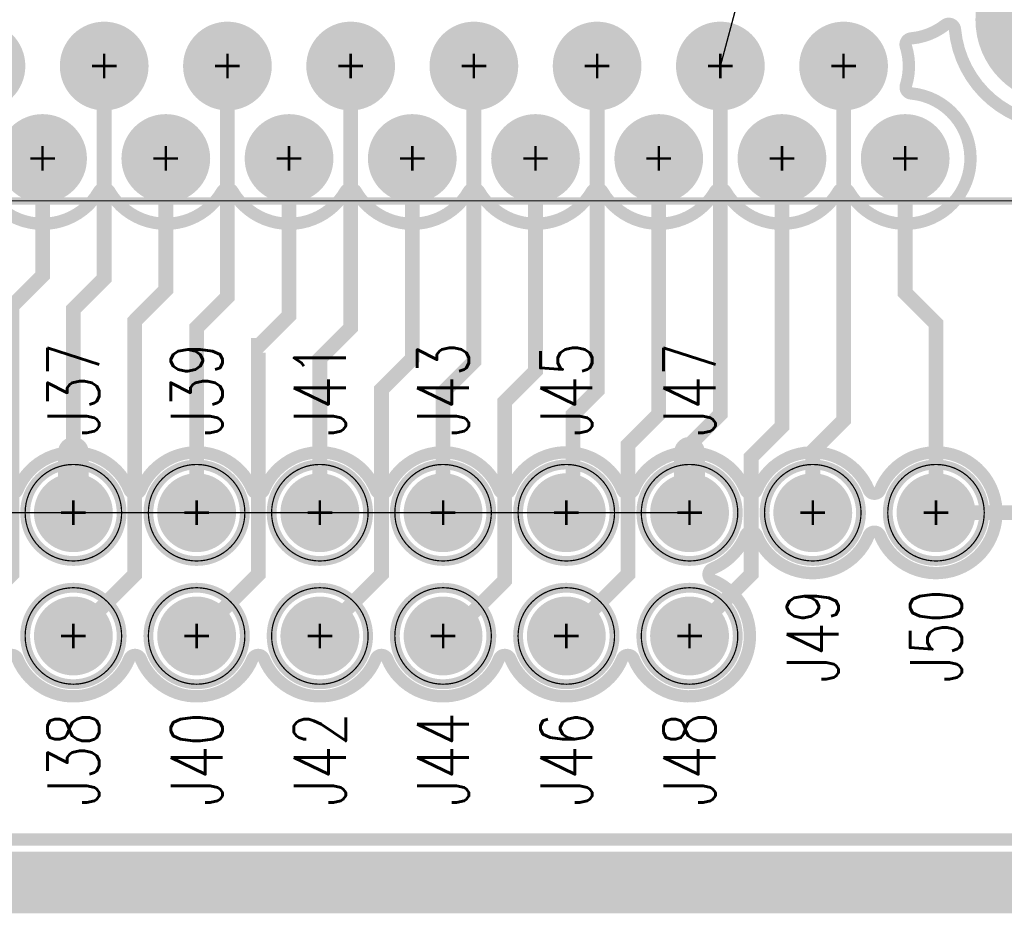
# Model space of a CAD drawing. Extents: x -3.7 to 14.2, y -4.6 to 2.9.
# Tile 7 of 10: x 2.256 to 3.055, y -0.725 to 0. Entities that reach past the tile are written whole.
import ezdxf
from ezdxf.enums import TextEntityAlignment as Align

# ---------------------------------------------------------------- set-up
doc = ezdxf.new("R2010")
doc.units = 0
for name, pattern in [('SIG_16', [2, 1, 1]), ('SIG_17', [2, 1, 1]), ('SIG_24', [2, 1, 1]), ('SIG_35', [2, 1, 1]), ('SIG_37', [2, 1, 1]), ('SIG_46', [2, 1, 1]), ('SIG_50', [2, 1, 1]), ('SIG_56', [2, 1, 1]), ('SIG_57', [2, 1, 1]), ('SIG_58', [2, 1, 1]), ('SIG_64', [2, 1, 1]), ('SIG_65', [2, 1, 1]), ('SIG_66', [2, 1, 1]), ('SIG_84', [2, 1, 1])]:
    doc.linetypes.add(name, pattern=pattern)
for name, color, linetype in [('2D_LINE_125', 3, 'CONTINUOUS'), ('2D_LINE_126', 6, 'CONTINUOUS'), ('BOARD_OUTLINE_00', 254, 'CONTINUOUS'), ('DRIL_PLTE_THRU_01', 16, 'CONTINUOUS'), ('DRIL_PLTE_THRU_02', 176, 'CONTINUOUS'), ('DRIL_SYMBOL', 254, 'CONTINUOUS'), ('LINK_00', 254, 'CONTINUOUS'), ('PADS_BOT', 5, 'CONTINUOUS'), ('PADS_INNER', 1, 'CONTINUOUS'), ('PADS_TOP', 1, 'CONTINUOUS'), ('PADS_XR_131', 3, 'CONTINUOUS'), ('PADS_XR_132', 6, 'CONTINUOUS'), ('PART_NAME_123', 255, 'CONTINUOUS'), ('PART_NAME_129', 2, 'CONTINUOUS'), ('PART_TOP_2DLINE_123', 255, 'CONTINUOUS'), ('PART_TOP_2DLINE_129', 2, 'CONTINUOUS'), ('POUR_OUTLINE_02', 5, 'CONTINUOUS'), ('POUR_PADTHERM_02', 5, 'CONTINUOUS'), ('POUR_VOID_02', 5, 'CONTINUOUS'), ('TRACE_01', 1, 'CONTINUOUS')]:
    doc.layers.add(name, color=color, linetype=linetype)
doc.styles.add('W0$001', font='simplex', dxfattribs={"width": 0.75})
doc.styles.add('W0$006', font='simplex', dxfattribs={"width": 0.75})

# ---------------------------------------------------------------- blocks, each defined once
blk = doc.blocks.new('BOARD_4')
at = {"layer": 'BOARD_OUTLINE_00', "const_width": 0.01}
blk.add_lwpolyline([(0.175, -0.45), (5.075, -0.45), (5.075, -1.85), (0.175, -1.85)], close=True, dxfattribs=at)
blk = doc.blocks.new('DRAWING_5')
at = {"layer": '2D_LINE_125', "const_width": 0.05}
blk.add_lwpolyline([(0.175, -0.45), (5.075, -0.45), (5.075, -1.85), (0.175, -1.85)], close=True, dxfattribs=at)
blk = doc.blocks.new('DRAWING_6')
at = {"layer": '2D_LINE_126', "const_width": 0.05}
blk.add_lwpolyline([(0.175, -0.45), (5.075, -0.45), (5.075, -1.85), (0.175, -1.85)], close=True, dxfattribs=at)
blk = doc.blocks.new('POUR_VOID_15')
at = {"layer": 'POUR_VOID_02', "const_width": 0.01}
blk.add_lwpolyline([(3.88376, 0.22827, -5.128606), (3.86537, 0.16711, 0.590658), (3.85734, 0.17061, -0.142063), (3.82986, 0.15982, 0.478289), (3.82555, 0.15334, -0.153042), (3.8256, 0.12164, 0.476887), (3.82991, 0.11517, -1.635553), (3.77931, 0.03554, 0.572118), (3.77069, 0.03554, -0.572119), (3.67931, 0.03554, 0.572118), (3.67069, 0.03554, -0.572119), (3.57931, 0.03554, 0.572118), (3.57069, 0.03554, -0.572119), (3.47931, 0.03554, 0.572118), (3.47069, 0.03554, -0.572119), (3.37931, 0.03554, 0.572118), (3.37069, 0.03554, -0.572119), (3.27931, 0.03554, 0.572118), (3.27069, 0.03554, -0.572119), (3.17931, 0.03554, 0.572118), (3.17069, 0.03554, -0.572119), (3.07931, 0.03554, 0.572118)], format="xyb", dxfattribs=at)
blk = doc.blocks.new('POUR_VOID_14')
at = {"layer": 'POUR_VOID_02', "const_width": 0.01}
blk.add_lwpolyline([(3.09537, -0.20649, 0.67207), (3.10463, -0.20649, -0.672072), (3.19537, -0.20649, 0.67207), (3.20463, -0.20649, -0.672072), (3.29537, -0.20649, 0.67207), (3.30463, -0.20649, -0.672072), (3.39537, -0.20649, 0.67207), (3.40463, -0.20649, -0.672072), (3.49537, -0.20649, 0.67207), (3.50463, -0.20649, -0.672072), (3.59537, -0.20649, 0.67207), (3.60463, -0.20649, -0.672072), (3.69537, -0.20649, 0.67207), (3.70463, -0.20649, -0.672072), (3.79537, -0.20649, 0.67207), (3.80463, -0.20649, -5.098893), (3.80463, -0.24351, 0.67207), (3.79537, -0.24351, -0.672072), (3.70463, -0.24351, 0.67207), (3.69537, -0.24351, -0.201707), (3.66851, -0.27037, 0.67207), (3.66851, -0.27963, -1.505345), (3.60463, -0.34351, 0.67207), (3.59537, -0.34351, -0.672072), (3.50463, -0.34351, 0.67207), (3.49537, -0.34351, -0.672072), (3.40463, -0.34351, 0.67207), (3.39537, -0.34351, -0.672072), (3.30463, -0.34351, 0.67207), (3.29537, -0.34351, -0.672072), (3.20463, -0.34351, 0.67207), (3.19537, -0.34351, -0.672072), (3.10463, -0.34351, 0.67207), (3.09537, -0.34351, -0.672072)], format="xyb", dxfattribs=at)
blk = doc.blocks.new('POUR_OUTLINE_9')
at = {"layer": 'POUR_OUTLINE_02', "const_width": 0.01}
blk.add_lwpolyline([(4.815, -0.485), (4.815, 0.835, 0.414214), (4.81, 0.84), (1.37, 0.84, 0.414214), (1.365, 0.835), (1.365, -0.485, 0.414214), (1.37, -0.49), (4.81, -0.49, 0.414214)], format="xyb", close=True, dxfattribs=at)
for name in ['POUR_VOID_15', 'POUR_VOID_14']:
    blk.add_blockref(name, (0, 0))
blk = doc.blocks.new('POUR_PADTHERM_28')
at = {"layer": 'POUR_PADTHERM_02', "const_width": 0.0125}
blk.add_lwpolyline([(3.64375, -0.176), (3.64375, -0.196, 1), (3.65625, -0.196), (3.65625, -0.176, 1), (3.64375, -0.176)], format="xyb", dxfattribs=at)
blk = doc.blocks.new('POUR_PADTHERM_30')
at = {"layer": 'POUR_PADTHERM_02', "const_width": 0.0125}
blk.add_lwpolyline([(3.14375, -0.176), (3.14375, -0.196, 1), (3.15625, -0.196), (3.15625, -0.176, 1), (3.14375, -0.176)], format="xyb", dxfattribs=at)
blk = doc.blocks.new('POUR_HEADER_0')
for name in ['POUR_OUTLINE_9', 'POUR_PADTHERM_30', 'POUR_PADTHERM_28']:
    blk.add_blockref(name, (0.01, -0.825))
blk = doc.blocks.new('PART_BODY_TOP_1')
at = {"layer": 'PART_TOP_2DLINE_123', "const_width": 0.008}
blk.add_lwpolyline([(-0.03915, 0, 1), (0.03915, 0, 1)], format="xyb", close=True, dxfattribs=at)
at = {"layer": 'PART_TOP_2DLINE_129', "const_width": 0.001}
blk.add_lwpolyline([(-0.03915, 0, 1), (0.03915, 0, 1)], format="xyb", close=True, dxfattribs=at)
blk = doc.blocks.new('DRIL_SYMBOL_0$038')
at = {"layer": 'DRIL_SYMBOL', "const_width": 0.002}
for points in [[(0, -0.01), (0, 0.01)], [(-0.01, 0), (0.01, 0)]]:
    blk.add_lwpolyline(points, dxfattribs=at)
blk = doc.blocks.new('DRIL_HOLE_0$038')
at = {"const_width": 0.019}
blk.add_lwpolyline([(-0.0095, 0, 1), (0.0095, 0, 1)], format="xyb", close=True, dxfattribs=at)
blk.add_blockref('DRIL_SYMBOL_0$038', (0, 0))
blk = doc.blocks.new('PAD_0')
at = {"const_width": 0.029}
blk.add_lwpolyline([(0, -0.0145, 1), (0, 0.0145, 1)], format="xyb", close=True, dxfattribs=at)
blk = doc.blocks.new('PAD_3')
at = {"const_width": 0.032}
blk.add_lwpolyline([(0, -0.016, 1), (0, 0.016, 1)], format="xyb", close=True, dxfattribs=at)
blk = doc.blocks.new('STK_TOP_3')
at = {"layer": 'DRIL_PLTE_THRU_01'}
blk.add_blockref('DRIL_HOLE_0$038', (0, 0), dxfattribs=at)
at = {"layer": 'DRIL_PLTE_THRU_02'}
blk.add_blockref('DRIL_HOLE_0$038', (0, 0), dxfattribs=at)
at = {"layer": 'PADS_BOT'}
blk.add_blockref('PAD_0', (0, 0), dxfattribs=at)
at = {"layer": 'PADS_INNER'}
blk.add_blockref('PAD_0', (0, 0), dxfattribs=at)
at = {"layer": 'PADS_TOP'}
blk.add_blockref('PAD_0', (0, 0), dxfattribs=at)
at = {"layer": 'PADS_XR_131'}
blk.add_blockref('PAD_3', (0, 0), dxfattribs=at)
at = {"layer": 'PADS_XR_132'}
blk.add_blockref('PAD_3', (0, 0), dxfattribs=at)
blk = doc.blocks.new('SYM_TOP_2')
for name in ['PART_BODY_TOP_1', 'STK_TOP_3']:
    blk.add_blockref(name, (0, 0))
blk = doc.blocks.new('PART_TOP_34')
blk.add_blockref('SYM_TOP_2', (0, 0))
at = {"layer": 'PART_NAME_123', "style": 'W0$006', "width": 0.75}
blk.add_text('J37', height=0.042, rotation=90, dxfattribs=at).set_placement((0, 0.1), align=Align.MIDDLE_CENTER)
at = {"layer": 'PART_NAME_129', "style": 'W0$001', "width": 0.75}
blk.add_text('J37', height=0.042, rotation=90, dxfattribs=at).set_placement((0, 0.1), align=Align.MIDDLE_CENTER)
blk = doc.blocks.new('PART_TOP_35')
blk.add_blockref('SYM_TOP_2', (0, 0))
at = {"layer": 'PART_NAME_123', "style": 'W0$006', "width": 0.75}
blk.add_text('J38', height=0.042, rotation=90, dxfattribs=at).set_placement((0, -0.1), align=Align.MIDDLE_CENTER)
at = {"layer": 'PART_NAME_129', "style": 'W0$001', "width": 0.75}
blk.add_text('J38', height=0.042, rotation=90, dxfattribs=at).set_placement((0, -0.1), align=Align.MIDDLE_CENTER)
blk = doc.blocks.new('PART_TOP_36')
blk.add_blockref('SYM_TOP_2', (0, 0))
at = {"layer": 'PART_NAME_123', "style": 'W0$006', "width": 0.75}
blk.add_text('J39', height=0.042, rotation=90, dxfattribs=at).set_placement((0, 0.1), align=Align.MIDDLE_CENTER)
at = {"layer": 'PART_NAME_129', "style": 'W0$001', "width": 0.75}
blk.add_text('J39', height=0.042, rotation=90, dxfattribs=at).set_placement((0, 0.1), align=Align.MIDDLE_CENTER)
blk = doc.blocks.new('PART_TOP_38')
blk.add_blockref('SYM_TOP_2', (0, 0))
at = {"layer": 'PART_NAME_123', "style": 'W0$006', "width": 0.75}
blk.add_text('J40', height=0.042, rotation=90, dxfattribs=at).set_placement((0, -0.1), align=Align.MIDDLE_CENTER)
at = {"layer": 'PART_NAME_129', "style": 'W0$001', "width": 0.75}
blk.add_text('J40', height=0.042, rotation=90, dxfattribs=at).set_placement((0, -0.1), align=Align.MIDDLE_CENTER)
blk = doc.blocks.new('PART_TOP_39')
blk.add_blockref('SYM_TOP_2', (0, 0))
at = {"layer": 'PART_NAME_123', "style": 'W0$006', "width": 0.75}
blk.add_text('J41', height=0.042, rotation=90, dxfattribs=at).set_placement((0, 0.1), align=Align.MIDDLE_CENTER)
at = {"layer": 'PART_NAME_129', "style": 'W0$001', "width": 0.75}
blk.add_text('J41', height=0.042, rotation=90, dxfattribs=at).set_placement((0, 0.1), align=Align.MIDDLE_CENTER)
blk = doc.blocks.new('PART_TOP_40')
blk.add_blockref('SYM_TOP_2', (0, 0))
at = {"layer": 'PART_NAME_123', "style": 'W0$006', "width": 0.75}
blk.add_text('J42', height=0.042, rotation=90, dxfattribs=at).set_placement((0, -0.1), align=Align.MIDDLE_CENTER)
at = {"layer": 'PART_NAME_129', "style": 'W0$001', "width": 0.75}
blk.add_text('J42', height=0.042, rotation=90, dxfattribs=at).set_placement((0, -0.1), align=Align.MIDDLE_CENTER)
blk = doc.blocks.new('PART_TOP_41')
blk.add_blockref('SYM_TOP_2', (0, 0))
at = {"layer": 'PART_NAME_123', "style": 'W0$006', "width": 0.75}
blk.add_text('J43', height=0.042, rotation=90, dxfattribs=at).set_placement((0, 0.1), align=Align.MIDDLE_CENTER)
at = {"layer": 'PART_NAME_129', "style": 'W0$001', "width": 0.75}
blk.add_text('J43', height=0.042, rotation=90, dxfattribs=at).set_placement((0, 0.1), align=Align.MIDDLE_CENTER)
blk = doc.blocks.new('PART_TOP_42')
blk.add_blockref('SYM_TOP_2', (0, 0))
at = {"layer": 'PART_NAME_123', "style": 'W0$006', "width": 0.75}
blk.add_text('J44', height=0.042, rotation=90, dxfattribs=at).set_placement((0, -0.1), align=Align.MIDDLE_CENTER)
at = {"layer": 'PART_NAME_129', "style": 'W0$001', "width": 0.75}
blk.add_text('J44', height=0.042, rotation=90, dxfattribs=at).set_placement((0, -0.1), align=Align.MIDDLE_CENTER)
blk = doc.blocks.new('PART_TOP_43')
blk.add_blockref('SYM_TOP_2', (0, 0))
at = {"layer": 'PART_NAME_123', "style": 'W0$006', "width": 0.75}
blk.add_text('J45', height=0.042, rotation=90, dxfattribs=at).set_placement((0, 0.1), align=Align.MIDDLE_CENTER)
at = {"layer": 'PART_NAME_129', "style": 'W0$001', "width": 0.75}
blk.add_text('J45', height=0.042, rotation=90, dxfattribs=at).set_placement((0, 0.1), align=Align.MIDDLE_CENTER)
blk = doc.blocks.new('PART_TOP_44')
blk.add_blockref('SYM_TOP_2', (0, 0))
at = {"layer": 'PART_NAME_123', "style": 'W0$006', "width": 0.75}
blk.add_text('J46', height=0.042, rotation=90, dxfattribs=at).set_placement((0, -0.1), align=Align.MIDDLE_CENTER)
at = {"layer": 'PART_NAME_129', "style": 'W0$001', "width": 0.75}
blk.add_text('J46', height=0.042, rotation=90, dxfattribs=at).set_placement((0, -0.1), align=Align.MIDDLE_CENTER)
blk = doc.blocks.new('PART_TOP_45')
blk.add_blockref('SYM_TOP_2', (0, 0))
at = {"layer": 'PART_NAME_123', "style": 'W0$006', "width": 0.75}
blk.add_text('J47', height=0.042, rotation=90, dxfattribs=at).set_placement((0, 0.1), align=Align.MIDDLE_CENTER)
at = {"layer": 'PART_NAME_129', "style": 'W0$001', "width": 0.75}
blk.add_text('J47', height=0.042, rotation=90, dxfattribs=at).set_placement((0, 0.1), align=Align.MIDDLE_CENTER)
blk = doc.blocks.new('PART_TOP_46')
blk.add_blockref('SYM_TOP_2', (0, 0))
at = {"layer": 'PART_NAME_123', "style": 'W0$006', "width": 0.75}
blk.add_text('J48', height=0.042, rotation=90, dxfattribs=at).set_placement((0, -0.1), align=Align.MIDDLE_CENTER)
at = {"layer": 'PART_NAME_129', "style": 'W0$001', "width": 0.75}
blk.add_text('J48', height=0.042, rotation=90, dxfattribs=at).set_placement((0, -0.1), align=Align.MIDDLE_CENTER)
blk = doc.blocks.new('PART_TOP_47')
blk.add_blockref('SYM_TOP_2', (0, 0))
at = {"layer": 'PART_NAME_123', "style": 'W0$006', "width": 0.75}
blk.add_text('J49', height=0.042, rotation=90, dxfattribs=at).set_placement((0, -0.1), align=Align.MIDDLE_CENTER)
at = {"layer": 'PART_NAME_129', "style": 'W0$001', "width": 0.75}
blk.add_text('J49', height=0.042, rotation=90, dxfattribs=at).set_placement((0, -0.1), align=Align.MIDDLE_CENTER)
blk = doc.blocks.new('PART_TOP_49')
blk.add_blockref('SYM_TOP_2', (0, 0))
at = {"layer": 'PART_NAME_123', "style": 'W0$006', "width": 0.75}
blk.add_text('J50', height=0.042, rotation=90, dxfattribs=at).set_placement((0, -0.1), align=Align.MIDDLE_CENTER)
at = {"layer": 'PART_NAME_129', "style": 'W0$001', "width": 0.75}
blk.add_text('J50', height=0.042, rotation=90, dxfattribs=at).set_placement((0, -0.1), align=Align.MIDDLE_CENTER)
blk = doc.blocks.new('PART_BODY_TOP_2')
at = {"layer": 'PART_TOP_2DLINE_123', "const_width": 0.006}
blk.add_lwpolyline([(-0.38228, 0.147), (-0.38228, 0.07854), (-0.51201, 0.07854), (-0.51201, -0.07854), (-0.38228, -0.07854), (-0.38228, -0.147), (3.48228, -0.147), (3.48228, -0.07854), (3.61201, -0.07854), (3.61201, 0.07854), (3.48228, 0.07854), (3.48228, 0.147)], close=True, dxfattribs=at)
at = {"layer": 'PART_TOP_2DLINE_129', "const_width": 0.001}
blk.add_lwpolyline([(-0.38228, 0.147), (-0.38228, 0.07854), (-0.51201, 0.07854), (-0.51201, -0.07854), (-0.38228, -0.07854), (-0.38228, -0.147), (3.48228, -0.147), (3.48228, -0.07854), (3.61201, -0.07854), (3.61201, 0.07854), (3.48228, 0.07854), (3.48228, 0.147)], close=True, dxfattribs=at)
blk = doc.blocks.new('DRIL_SYMBOL_0$046')
at = {"layer": 'DRIL_SYMBOL', "const_width": 0.002}
for points in [[(0, -0.01), (0, 0.01)], [(-0.01, 0), (0.01, 0)]]:
    blk.add_lwpolyline(points, dxfattribs=at)
blk = doc.blocks.new('DRIL_HOLE_0$046')
at = {"const_width": 0.023}
blk.add_lwpolyline([(-0.0115, 0, 1), (0.0115, 0, 1)], format="xyb", close=True, dxfattribs=at)
blk.add_blockref('DRIL_SYMBOL_0$046', (0, 0))
blk = doc.blocks.new('PAD_8')
at = {"const_width": 0.033}
blk.add_lwpolyline([(0, -0.0165, 1), (0, 0.0165, 1)], format="xyb", close=True, dxfattribs=at)
blk = doc.blocks.new('PAD_11')
at = {"const_width": 0.036}
blk.add_lwpolyline([(0, -0.018, 1), (0, 0.018, 1)], format="xyb", close=True, dxfattribs=at)
blk = doc.blocks.new('STK_TOP_4')
at = {"layer": 'DRIL_PLTE_THRU_01'}
blk.add_blockref('DRIL_HOLE_0$046', (0, 0), dxfattribs=at)
at = {"layer": 'DRIL_PLTE_THRU_02'}
blk.add_blockref('DRIL_HOLE_0$046', (0, 0), dxfattribs=at)
at = {"layer": 'PADS_BOT'}
blk.add_blockref('PAD_8', (0, 0), dxfattribs=at)
at = {"layer": 'PADS_INNER'}
blk.add_blockref('PAD_8', (0, 0), dxfattribs=at)
at = {"layer": 'PADS_TOP'}
blk.add_blockref('PAD_8', (0, 0), dxfattribs=at)
at = {"layer": 'PADS_XR_131'}
blk.add_blockref('PAD_11', (0, 0), dxfattribs=at)
at = {"layer": 'PADS_XR_132'}
blk.add_blockref('PAD_11', (0, 0), dxfattribs=at)
blk = doc.blocks.new('DRIL_SYMBOL_0$11')
at = {"layer": 'DRIL_SYMBOL', "const_width": 0.002}
for points in [[(0, -0.01), (0, 0.01)], [(-0.01, 0), (0.01, 0)]]:
    blk.add_lwpolyline(points, dxfattribs=at)
blk = doc.blocks.new('DRIL_HOLE_0$11')
at = {"const_width": 0.055}
blk.add_lwpolyline([(-0.0275, 0, 1), (0.0275, 0, 1)], format="xyb", close=True, dxfattribs=at)
blk.add_blockref('DRIL_SYMBOL_0$11', (0, 0))
blk = doc.blocks.new('PAD_12')
at = {"const_width": 0.065}
blk.add_lwpolyline([(0, -0.0325, 1), (0, 0.0325, 1)], format="xyb", close=True, dxfattribs=at)
blk = doc.blocks.new('PAD_15')
at = {"const_width": 0.068}
blk.add_lwpolyline([(0, -0.034, 1), (0, 0.034, 1)], format="xyb", close=True, dxfattribs=at)
blk = doc.blocks.new('STK_TOP_6')
at = {"layer": 'DRIL_PLTE_THRU_01'}
blk.add_blockref('DRIL_HOLE_0$11', (0, 0), dxfattribs=at)
at = {"layer": 'DRIL_PLTE_THRU_02'}
blk.add_blockref('DRIL_HOLE_0$11', (0, 0), dxfattribs=at)
at = {"layer": 'PADS_BOT'}
blk.add_blockref('PAD_12', (0, 0), dxfattribs=at)
at = {"layer": 'PADS_INNER'}
blk.add_blockref('PAD_12', (0, 0), dxfattribs=at)
at = {"layer": 'PADS_TOP'}
blk.add_blockref('PAD_12', (0, 0), dxfattribs=at)
at = {"layer": 'PADS_XR_131'}
blk.add_blockref('PAD_15', (0, 0), dxfattribs=at)
at = {"layer": 'PADS_XR_132'}
blk.add_blockref('PAD_15', (0, 0), dxfattribs=at)
blk = doc.blocks.new('SYM_TOP_3')
for name, p in [('PART_BODY_TOP_2', (0, 0)), ('STK_TOP_6', (3.1, 0)), ('STK_TOP_4', (2.225, -0.0376)), ('STK_TOP_4', (2.325, -0.0376)), ('STK_TOP_4', (2.425, -0.0376)), ('STK_TOP_4', (2.525, -0.0376)), ('STK_TOP_4', (2.625, -0.0376)), ('STK_TOP_4', (2.725, -0.0376)), ('STK_TOP_4', (2.825, -0.0376)), ('STK_TOP_4', (2.925, -0.0376)), ('STK_TOP_4', (2.275, -0.1126)), ('STK_TOP_4', (2.375, -0.1126)), ('STK_TOP_4', (2.475, -0.1126)), ('STK_TOP_4', (2.575, -0.1126)), ('STK_TOP_4', (2.675, -0.1126)), ('STK_TOP_4', (2.775, -0.1126)), ('STK_TOP_4', (2.875, -0.1126)), ('STK_TOP_4', (2.975, -0.1126))]:
    blk.add_blockref(name, p)
blk = doc.blocks.new('PART_TOP_103')
blk.add_blockref('SYM_TOP_3', (0, 0))
blk = doc.blocks.new('SMOOTH_0$012')
at = {"const_width": 0.006}
blk.add_lwpolyline([(-0.003, 0, 1), (0.003, 0, 1)], format="xyb", close=True, dxfattribs=at)

msp = doc.modelspace()

# ---------------------------------------------------------------- linework, layer by layer
at = {"layer": 'LINK_00', "linetype": 'SIG_84'}
for p, q in [((2.825, -0.0376), (2.9685, 0.5)), ((2.3, -0.4), (1.8, -0.4)), ((2.8, -0.4), (2.3, -0.4))]:
    msp.add_line(p, q, dxfattribs=at)
at = {"layer": 'TRACE_01', "linetype": 'SIG_84', "const_width": 0.012}
for points in [[(2.3, -0.4), (2.3, -0.235), (2.325, -0.21), (2.325, -0.0376)], [(2.8, -0.4), (2.8, -0.345), (2.825, -0.32), (2.825, -0.0376)]]:
    msp.add_lwpolyline(points, dxfattribs=at)
at = {"layer": 'TRACE_01', "linetype": 'SIG_50', "const_width": 0.012}
msp.add_lwpolyline([(2.4, -0.4), (2.4, -0.25), (2.425, -0.225), (2.425, -0.0376)], dxfattribs=at)
at = {"layer": 'TRACE_01', "linetype": 'SIG_64', "const_width": 0.012}
msp.add_lwpolyline([(2.5, -0.4), (2.5, -0.275), (2.525, -0.25), (2.525, -0.0376)], dxfattribs=at)
at = {"layer": 'TRACE_01', "linetype": 'SIG_24', "const_width": 0.012}
msp.add_lwpolyline([(2.6, -0.4), (2.6, -0.30239), (2.625, -0.27739), (2.625, -0.0376)], dxfattribs=at)
at = {"layer": 'TRACE_01', "linetype": 'SIG_35', "const_width": 0.012}
msp.add_lwpolyline([(2.7, -0.4), (2.70549, -0.39451), (2.70549, -0.32038), (2.725, -0.30087), (2.725, -0.0376)], dxfattribs=at)
at = {"layer": 'TRACE_01', "linetype": 'SIG_58', "const_width": 0.012}
msp.add_lwpolyline([(2.9, -0.4), (2.9, -0.35), (2.925, -0.325), (2.925, -0.0376)], dxfattribs=at)
at = {"layer": 'TRACE_01', "linetype": 'SIG_65', "const_width": 0.012}
msp.add_lwpolyline([(2.2, -0.5), (2.25, -0.45), (2.25, -0.23261), (2.275, -0.20761), (2.275, -0.1126)], dxfattribs=at)
at = {"layer": 'TRACE_01', "linetype": 'SIG_46', "const_width": 0.012}
msp.add_lwpolyline([(2.3, -0.5), (2.34964, -0.45036), (2.34964, -0.24464), (2.375, -0.21927), (2.375, -0.1126)], dxfattribs=at)
at = {"layer": 'TRACE_01', "linetype": 'SIG_56', "const_width": 0.012}
msp.add_lwpolyline([(2.4, -0.5), (2.45, -0.45), (2.45, -0.26416), (2.45084, -0.26416), (2.475, -0.24), (2.475, -0.1126)], dxfattribs=at)
at = {"layer": 'TRACE_01', "linetype": 'SIG_17', "const_width": 0.012}
msp.add_lwpolyline([(2.5, -0.5), (2.55, -0.45), (2.55, -0.3), (2.575, -0.275), (2.575, -0.1126)], dxfattribs=at)
at = {"layer": 'TRACE_01', "linetype": 'SIG_66', "const_width": 0.012}
msp.add_lwpolyline([(2.6, -0.5), (2.605, -0.5), (2.65, -0.455), (2.65, -0.31), (2.675, -0.285), (2.675, -0.1126)], dxfattribs=at)
at = {"layer": 'TRACE_01', "linetype": 'SIG_37', "const_width": 0.012}
msp.add_lwpolyline([(2.7, -0.5), (2.75, -0.45), (2.75, -0.345), (2.775, -0.32), (2.775, -0.1126)], dxfattribs=at)
at = {"layer": 'TRACE_01', "linetype": 'SIG_57', "const_width": 0.012}
msp.add_lwpolyline([(2.8, -0.5), (2.85, -0.45), (2.85, -0.355), (2.875, -0.33), (2.875, -0.1126)], dxfattribs=at)
at = {"layer": 'TRACE_01', "linetype": 'SIG_16', "const_width": 0.012}
for points in [[(3, -0.4), (3, -0.24663), (2.975, -0.22163), (2.975, -0.1126)], [(3, -0.4), (3.1165, -0.4)]]:
    msp.add_lwpolyline(points, dxfattribs=at)

# ---------------------------------------------------------------- block references
for name, p in [('DRAWING_5', (-1.075, 1.15)), ('DRAWING_6', (-1.075, 1.15)), ('BOARD_4', (-1.075, 1.15)), ('PART_TOP_103', (0, 0)), ('PART_TOP_34', (2.3, -0.4)), ('PART_TOP_36', (2.4, -0.4)), ('PART_TOP_39', (2.5, -0.4)), ('PART_TOP_41', (2.6, -0.4)), ('PART_TOP_43', (2.7, -0.4)), ('PART_TOP_45', (2.8, -0.4)), ('PART_TOP_47', (2.9, -0.4)), ('PART_TOP_49', (3, -0.4)), ('PART_TOP_35', (2.3, -0.5)), ('PART_TOP_38', (2.4, -0.5)), ('PART_TOP_40', (2.5, -0.5)), ('PART_TOP_42', (2.6, -0.5)), ('PART_TOP_44', (2.7, -0.5)), ('PART_TOP_46', (2.8, -0.5))]:
    msp.add_blockref(name, p)
at = {"linetype": 'SIG_84'}
msp.add_blockref('POUR_HEADER_0', (-0.86, 0.65), dxfattribs=at)
at = {"layer": 'TRACE_01'}
for p in [(2.325, -0.0376), (2.425, -0.0376), (2.525, -0.0376), (2.625, -0.0376), (2.725, -0.0376), (2.825, -0.0376), (2.925, -0.0376), (2.275, -0.1126), (2.375, -0.1126), (2.475, -0.1126), (2.575, -0.1126), (2.675, -0.1126), (2.775, -0.1126), (2.875, -0.1126), (2.975, -0.1126), (2.275, -0.20761), (2.325, -0.21), (2.375, -0.21927), (2.975, -0.22163), (2.425, -0.225), (2.3, -0.235), (2.34964, -0.24464), (2.475, -0.24), (2.4, -0.25), (2.525, -0.25), (3, -0.24663), (2.45, -0.26416), (2.45084, -0.26416), (2.5, -0.275), (2.575, -0.275), (2.625, -0.27739), (2.675, -0.285), (2.55, -0.3), (2.725, -0.30087), (2.6, -0.30239), (2.65, -0.31), (2.70549, -0.32038), (2.775, -0.32), (2.825, -0.32), (2.925, -0.325), (2.875, -0.33), (2.75, -0.345), (2.8, -0.345), (2.85, -0.355), (2.9, -0.35), (2.70549, -0.39451), (2.3, -0.4), (2.4, -0.4), (2.5, -0.4), (2.6, -0.4), (2.7, -0.4), (2.8, -0.4), (2.9, -0.4), (3, -0.4), (3, -0.4), (2.34964, -0.45036), (2.45, -0.45), (2.55, -0.45), (2.75, -0.45), (2.85, -0.45), (2.65, -0.455), (2.3, -0.5), (2.4, -0.5), (2.5, -0.5), (2.6, -0.5), (2.605, -0.5), (2.7, -0.5), (2.8, -0.5)]:
    msp.add_blockref('SMOOTH_0$012', p, dxfattribs=at)

doc.saveas('drawing.dxf')
